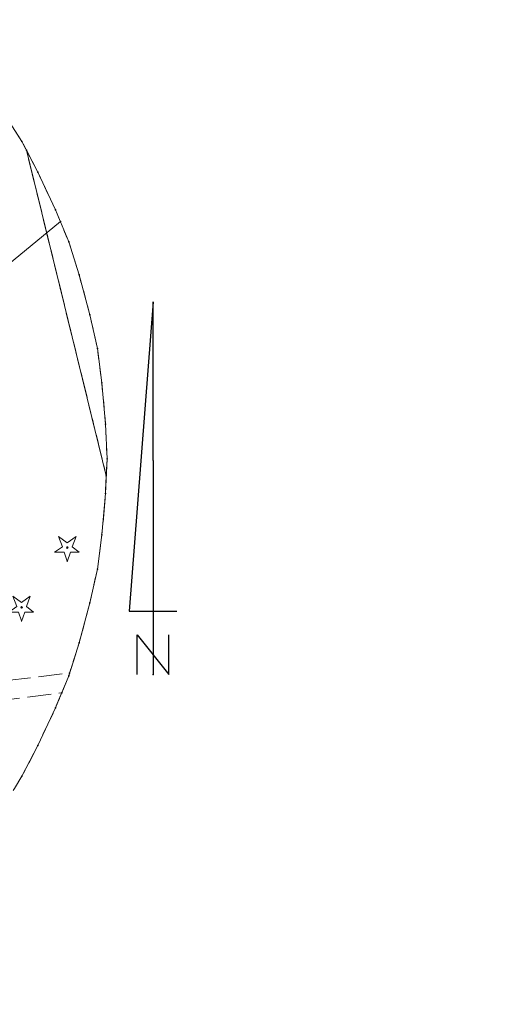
# Model space of a CAD drawing. Header units: millimetres. Extents: x 1588 to 2989, y 391 to 546.
# Tile 10 of 13: x 1761 to 1792, y 429 to 491. Entities that reach past the tile are written whole.
import ezdxf
from ezdxf import colors
from ezdxf.entities.mleader import LeaderData, LeaderLine
from ezdxf.math import Vec2, Vec3

# ---------------------------------------------------------------- set-up
doc = ezdxf.new("R2010")
doc.units = ezdxf.units.MM
doc.set_wipeout_variables(frame=1)
for name, pattern in [('L_0_02', [0]), ('L_0_03', [1, 0.5, -0.5]), ('L_0_06', [2, 1.5, -0.5])]:
    doc.linetypes.add(name, pattern=pattern)
for name, color, linetype, lineweight in [('EGB_DzialkaEwidencyjna', 7, 'L_0_02', 18), ('EGB_KonturKlasyfikacyjny', 82, 'L_0_06', 18), ('EGB_KonturUzytkuGruntowego', 96, 'L_0_03', 18), ('GES_PrzewodElektroenergetyczny', 1, 'Continuous', 18), ('OT_Komunikacja', 7, 'Continuous', 18), ('OT_ZagospodarowanieTerenu_P', 7, 'Continuous', 18)]:
    doc.layers.add(name, color=color, linetype=linetype, lineweight=lineweight)
doc.layers.add('EL-OPIS_PZT', color=7, linetype='Continuous')
doc.styles.add('GW_OPISY', font='romans.shx', dxfattribs={"width": 0.85})

# ---------------------------------------------------------------- blocks, each defined once
blk = doc.blocks.new('L_0_02_1')
at = {"color": 0}
blk.add_point((0, 0), dxfattribs=at)
blk = doc.blocks.new('L_0_02_2')
at = {"color": 0}
blk.add_point((0, 0), dxfattribs=at)
blk = doc.blocks.new('OTZG')
at = {"color": 0, "linetype": 'Continuous', "lineweight": 13}
blk.add_wipeout([(0, -1.7), (-0.4, -0.6), (-1.6, -0.6), (-0.6, 0.1), (-1.1, 1.4), (0, 0.6), (1.1, 1.4), (0.6, 0.1), (1.5, -0.6), (0.4, -0.6), (0, -1.8)], dxfattribs=at)
at = {"linetype": 'Continuous', "lineweight": 13}
blk.add_hatch(color=0, dxfattribs=at).paths.add_polyline_path([(0, -0.1, 1), (0, 0.1, 1)])
at = {"color": 0, "linetype": 'Continuous', "lineweight": 13, "flags": 128}
blk.add_lwpolyline([(0, -1.7), (-0.4, -0.6), (-1.6, -0.6), (-0.6, 0.1), (-1.1, 1.4), (0, 0.6), (1.1, 1.4), (0.6, 0.1), (1.5, -0.6), (0.4, -0.6), (0, -1.8)], close=True, dxfattribs=at)
at = {"color": 0, "linetype": 'Continuous', "lineweight": 13}
blk.add_circle((0, 0), 0.1, dxfattribs=at)
blk = doc.blocks.new('PLN')
at = {"color": 0, "linetype": 'Continuous', "lineweight": 25, "flags": 128}
for points in [[(0, 27), (0, 47), (-1, 34)], [(-1, 34), (-2, 21)], [(0, 27), (0, 8)], [(-2, 21), (-3, 8), (3, 8)], [(0, 8), (0, 0)], [(-2, 0), (-2, 5), (2, 0), (2, 5)]]:
    blk.add_lwpolyline(points, dxfattribs=at)

msp = doc.modelspace()

# ---------------------------------------------------------------- linework, layer by layer
at = {"linetype": 'Continuous', "lineweight": 18, "flags": 128}
msp.add_lwpolyline([(1760.03, 485.115), (1761.202, 483.275), (1762.209, 481.341), (1763.314, 478.971), (1764.149, 476.956), (1764.805, 474.876), (1765.482, 472.351), (1765.954, 470.221), (1766.238, 468.059), (1766.466, 465.454), (1766.561, 463.275), (1766.466, 461.097), (1766.238, 458.492), (1765.954, 456.33), (1765.482, 454.2), (1764.805, 451.675), (1764.149, 449.595), (1763.314, 447.58), (1762.209, 445.21), (1761.202, 443.275), (1760.736, 442.501)], dxfattribs=at)
for p in [(1761.202, 483.275), (1761.489, 482.724), (1762.209, 481.341), (1763.314, 478.971), (1763.622, 478.229), (1764.149, 476.956), (1764.805, 474.876), (1765.482, 472.351), (1765.954, 470.221), (1766.238, 468.059), (1766.466, 465.454), (1766.561, 463.275), (1766.515, 462.204), (1766.466, 461.097), (1766.238, 458.492), (1765.954, 456.33), (1765.482, 454.2), (1764.805, 451.675), (1764.149, 449.595), (1764.207, 449.777), (1763.707, 448.529), (1763.314, 447.58), (1762.209, 445.21), (1761.202, 443.275)]:
    msp.add_point(p)
at = {"color": 7}
msp.add_point((1769.461, 449.675), dxfattribs=at)
at = {"layer": 'EGB_DzialkaEwidencyjna', "linetype": 'Continuous', "lineweight": 18}
for p, q in [((1760.03, 485.115), (1761.202, 483.275)), ((1761.202, 483.275), (1761.489, 482.724)), ((1761.489, 482.724), (1762.209, 481.341)), ((1766.515, 462.204), (1761.489, 482.724)), ((1761.489, 482.724), (1766.515, 462.204)), ((1762.209, 481.341), (1763.314, 478.971)), ((1763.314, 478.971), (1764.149, 476.956)), ((1764.149, 476.956), (1764.805, 474.876)), ((1764.805, 474.876), (1765.482, 472.351)), ((1765.482, 472.351), (1765.954, 470.221)), ((1765.954, 470.221), (1766.238, 468.059)), ((1766.238, 468.059), (1766.466, 465.454)), ((1766.466, 465.454), (1766.561, 463.275)), ((1766.561, 463.275), (1766.515, 462.204)), ((1766.515, 462.204), (1766.466, 461.097)), ((1766.466, 461.097), (1766.238, 458.492)), ((1766.238, 458.492), (1765.954, 456.33)), ((1765.954, 456.33), (1765.482, 454.2)), ((1765.482, 454.2), (1764.805, 451.675)), ((1764.805, 451.675), (1764.149, 449.595)), ((1764.149, 449.595), (1763.314, 447.58)), ((1763.314, 447.58), (1762.209, 445.21)), ((1762.209, 445.21), (1761.202, 443.275)), ((1761.202, 443.275), (1760.736, 442.501))]:
    msp.add_line(p, q, dxfattribs=at)
at = {"layer": 'EGB_KonturKlasyfikacyjny', "color": 82, "linetype": 'L_0_06', "lineweight": 18, "flags": 128}
msp.add_lwpolyline([(1693.456, 485.726), (1693.907, 486.324), (1694.2, 486.765), (1695.124, 487.988), (1695.92, 488.987), (1697.393, 490.595), (1699.242, 492.444), (1700.85, 493.917), (1702.58, 495.245), (1704.722, 496.745), (1706.561, 497.917), (1708.496, 498.924), (1710.866, 500.029), (1712.881, 500.863), (1714.961, 501.519), (1717.486, 502.196), (1719.615, 502.668), (1721.778, 502.952), (1724.382, 503.18), (1726.561, 503.275), (1728.74, 503.18), (1731.345, 502.952), (1733.507, 502.668), (1735.637, 502.196), (1738.162, 501.519), (1740.242, 500.863), (1742.257, 500.029), (1744.627, 498.924), (1746.561, 497.917), (1748.401, 496.745), (1750.543, 495.245), (1752.273, 493.917), (1753.881, 492.444), (1755.73, 490.595), (1757.203, 488.987), (1758.531, 487.257), (1760.03, 485.115), (1761.202, 483.275), (1761.489, 482.724), (1766.515, 462.204), (1766.466, 461.097), (1766.238, 458.492), (1765.954, 456.33), (1765.482, 454.2), (1764.805, 451.675), (1764.149, 449.595), (1763.314, 447.58), (1762.209, 445.21), (1761.202, 443.275), (1760.736, 442.501), (1760.16, 441.582), (1760.021, 441.391), (1759.667, 440.825), (1754.547, 433.275), (1744.68, 428.9), (1731.977, 469.446), (1709.961, 455.735), (1693.202, 485.352)], close=True, dxfattribs=at)
at = {"layer": 'EGB_KonturUzytkuGruntowego', "color": 96, "linetype": 'L_0_03', "lineweight": 18, "flags": 128}
for points in [[(1693.456, 485.726), (1693.907, 486.324), (1694.2, 486.765), (1695.124, 487.988), (1695.92, 488.987), (1697.393, 490.595), (1699.242, 492.444), (1700.85, 493.917), (1702.58, 495.245), (1704.722, 496.745), (1706.561, 497.917), (1708.496, 498.924), (1710.866, 500.029), (1712.881, 500.863), (1714.961, 501.519), (1717.486, 502.196), (1719.615, 502.668), (1721.778, 502.952), (1724.382, 503.18), (1726.561, 503.275), (1728.74, 503.18), (1731.345, 502.952), (1733.507, 502.668), (1735.637, 502.196), (1738.162, 501.519), (1740.242, 500.863), (1742.257, 500.029), (1744.627, 498.924), (1746.561, 497.917), (1748.401, 496.745), (1750.543, 495.245), (1752.273, 493.917), (1753.881, 492.444), (1755.73, 490.595), (1757.203, 488.987), (1758.531, 487.257), (1760.03, 485.115), (1761.202, 483.275), (1761.489, 482.724), (1766.515, 462.204), (1766.466, 461.097), (1766.238, 458.492), (1765.954, 456.33), (1765.482, 454.2), (1764.805, 451.675), (1764.149, 449.595), (1763.314, 447.58), (1762.209, 445.21), (1761.202, 443.275), (1760.736, 442.501), (1760.16, 441.582), (1760.021, 441.391), (1759.667, 440.825), (1754.547, 433.275), (1744.68, 428.9), (1731.977, 469.446), (1709.961, 455.735), (1693.202, 485.352)], [(1762.209, 481.341), (1763.314, 478.971), (1764.149, 476.956), (1764.805, 474.876), (1765.482, 472.351), (1765.954, 470.221), (1766.238, 468.059), (1766.466, 465.454), (1766.561, 463.275), (1766.515, 462.204), (1761.489, 482.724)]]:
    msp.add_lwpolyline(points, close=True, dxfattribs=at)
at = {"layer": 'GES_PrzewodElektroenergetyczny', "color": 1, "linetype": 'Continuous', "lineweight": 18, "flags": 128}
msp.add_lwpolyline([(1753.361, 469.785), (1763.622, 478.229)], dxfattribs=at)
at = {"layer": 'OT_Komunikacja', "color": 7, "linetype": 'L_0_06', "lineweight": 18, "flags": 128}
msp.add_lwpolyline([(1752.781, 442.315), (1751.001, 446.925), (1745.391, 446.475), (1743.111, 445.315), (1740.841, 444.205), (1745.851, 432.435), (1744.851, 431.975), (1738.111, 447.425), (1732.411, 444.785), (1732.321, 444.955), (1727.901, 455.185), (1738.091, 459.175), (1742.421, 447.215), (1744.601, 448.275), (1746.351, 452.035), (1748.021, 451.715), (1749.151, 449.635), (1750.931, 448.195), (1764.207, 449.777), (1764.149, 449.595), (1763.707, 448.529), (1751.971, 447.075), (1753.801, 442.735)], close=True, dxfattribs=at)
at = {"layer": 'OT_ZagospodarowanieTerenu_P', "color": 96}
for p in [(1764.061, 457.685), (1761.181, 453.915)]:
    msp.add_point(p, dxfattribs=at)

# ---------------------------------------------------------------- block references
at = {"color": 7, "linetype": 'Continuous', "xscale": 0.5, "yscale": 0.5, "zscale": 0.5}
msp.add_blockref('PLN', (1769.461, 449.675), dxfattribs=at)
at = {"layer": 'EGB_DzialkaEwidencyjna', "color": 7, "linetype": 'Continuous'}
for name, p, xscale, yscale, zscale, rotation in [('L_0_02_2', (1761.202, 483.275), 0.5, 0.5, 0.5, 122.5), ('L_0_02_1', (1761.202, 483.275), 0.5, 0.5, 0.5, 297.5), ('L_0_02_1', (1761.489, 482.724), 0.5, 0.5, 0.5, 297.5), ('L_0_02_2', (1761.489, 482.724), 0.5, 0.5, 0.5, 283.76), ('L_0_02_2', (1761.489, 482.724), 0.5, 0.5, 0.5, 117.5), ('L_0_02_1', (1761.489, 482.724), 0.5, 0.5, 0.5, 283.76), ('L_0_02_2', (1762.209, 481.341), 0.5, 0.5, 0.5, 117.5), ('L_0_02_1', (1762.209, 481.341), 0.4999999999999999, 0.4999999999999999, 0.4999999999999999, 295), ('L_0_02_2', (1763.314, 478.971), 0.5, 0.5, 0.5, 115), ('L_0_02_1', (1763.314, 478.971), 0.4999999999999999, 0.4999999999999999, 0.4999999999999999, 292.5000000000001), ('L_0_02_2', (1764.149, 476.956), 0.5, 0.5, 0.5, 112.5), ('L_0_02_1', (1764.149, 476.956), 0.5, 0.5, 0.5, 287.5), ('L_0_02_2', (1764.805, 474.876), 0.5, 0.5, 0.5, 107.5), ('L_0_02_1', (1764.805, 474.876), 0.5, 0.5, 0.5, 285.0000000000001), ('L_0_02_2', (1765.482, 472.351), 0.5, 0.5, 0.5, 105), ('L_0_02_1', (1765.482, 472.351), 0.5, 0.5, 0.5, 282.5), ('L_0_02_2', (1765.954, 470.221), 0.5, 0.5, 0.5, 102.5), ('L_0_02_1', (1765.954, 470.221), 0.5, 0.5, 0.5, 277.5000000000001), ('L_0_02_2', (1766.238, 468.059), 0.5, 0.5, 0.5, 97.5), ('L_0_02_1', (1766.238, 468.059), 0.5, 0.5, 0.5, 275), ('L_0_02_2', (1766.466, 465.454), 0.5, 0.5, 0.5, 95), ('L_0_02_1', (1766.466, 465.454), 0.5, 0.5, 0.5, 272.5), ('L_0_02_2', (1766.561, 463.275), 0.5, 0.5, 0.5, 92.5), ('L_0_02_1', (1766.561, 463.275), 0.5, 0.5, 0.5, 267.5), ('L_0_02_2', (1766.515, 462.204), 0.5, 0.5, 0.5, 87.49999999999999), ('L_0_02_1', (1766.515, 462.204), 0.5, 0.5, 0.5, 103.76), ('L_0_02_2', (1766.515, 462.204), 0.5, 0.5, 0.5, 103.76), ('L_0_02_1', (1766.515, 462.204), 0.5, 0.5, 0.5, 267.5), ('L_0_02_2', (1766.466, 461.097), 0.5, 0.5, 0.5, 87.49999999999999), ('L_0_02_1', (1766.466, 461.097), 0.5, 0.5, 0.5, 265), ('L_0_02_2', (1766.238, 458.492), 0.5, 0.5, 0.5, 85), ('L_0_02_1', (1766.238, 458.492), 0.5, 0.5, 0.5, 262.4999999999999), ('L_0_02_2', (1765.954, 456.33), 0.5, 0.5, 0.5, 82.49999999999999), ('L_0_02_1', (1765.954, 456.33), 0.5, 0.5, 0.5, 257.5), ('L_0_02_2', (1765.482, 454.2), 0.5, 0.5, 0.5, 77.5), ('L_0_02_1', (1765.482, 454.2), 0.5, 0.5, 0.5, 255), ('L_0_02_2', (1764.805, 451.675), 0.5, 0.5, 0.5, 75.00000000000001), ('L_0_02_1', (1764.805, 451.675), 0.5, 0.5, 0.5, 252.5), ('L_0_02_2', (1764.149, 449.595), 0.4999999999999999, 0.4999999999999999, 0.4999999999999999, 72.5), ('L_0_02_1', (1764.149, 449.595), 0.5, 0.5, 0.5, 247.5), ('L_0_02_2', (1763.314, 447.58), 0.5, 0.5, 0.5, 67.5), ('L_0_02_1', (1763.314, 447.58), 0.5, 0.5, 0.5, 244.9999999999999), ('L_0_02_2', (1762.209, 445.21), 0.5, 0.5, 0.5, 65), ('L_0_02_1', (1762.209, 445.21), 0.5, 0.5, 0.5, 242.5), ('L_0_02_2', (1761.202, 443.275), 0.5, 0.5, 0.5, 62.49999999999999), ('L_0_02_1', (1761.202, 443.275), 0.5, 0.5, 0.5, 238.96)]:
    msp.add_blockref(name, p, dxfattribs=dict(at, xscale=xscale, yscale=yscale, zscale=zscale, rotation=rotation))

# ---------------------------------------------------------------- leaders
at = {"layer": 'EL-OPIS_PZT'}
ml = msp.add_multileader_mtext('Standard', dxfattribs=at)
ml.set_content('proj. linie kablową wprowadzić na słup SN \\Pw rurze osłonowej odpornej na UV', color=256, style='GW_OPISY')
ml.set_leader_properties(color=256, linetype='ByLayer', lineweight=-1)
ml.build(insert=Vec2(0, 0))
ml.multileader.update_dxf_attribs({"text_left_attachment_type": 6, "text_right_attachment_type": 6, "dogleg_length": 0, "arrow_head_size": 0.8})
ctx = ml.context
ctx.base_point, ctx.char_height, ctx.arrow_head_size, ctx.landing_gap_size, ctx.plane_origin = Vec3(1762.63, 501.729), 1, 0.8, 0, Vec3(1749.86, 485.725)
ctx.left_attachment, ctx.right_attachment = 6, 6
notes = []
notes.append((ctx, [(0, (1, 1, 0), (1762.63, 501.729), (1, 0), 0, [(0, [(1725.989, 464.091)], 0, [])])]))
ctx.mtext.insert, ctx.mtext.flow_direction = Vec3(1762.63, 503.062), 5
for ctx, leaders in notes:
    for number, flags, end, landing, length, lines in leaders:
        leader = LeaderData()
        leader.index, (leader.has_last_leader_line, leader.has_dogleg_vector, leader.attachment_direction) = number, flags
        leader.last_leader_point, leader.dogleg_vector, leader.dogleg_length = Vec3(end), Vec3(landing), length
        for number, points, colour, breaks in lines:
            line = LeaderLine()
            line.index, line.vertices, line.color, line.breaks = number, Vec3.list(points), colors.encode_raw_color(colour), breaks
            leader.lines.append(line)
        ctx.leaders.append(leader)

# ---------------------------------------------------------------- next in the draw order: block references
at = {"layer": 'OT_ZagospodarowanieTerenu_P', "color": 96, "linetype": 'Continuous', "xscale": 0.5, "yscale": 0.5, "zscale": 0.5}
for p in [(1764.061, 457.685), (1761.181, 453.915)]:
    msp.add_blockref('OTZG', p, dxfattribs=at)

doc.saveas('drawing.dxf')
